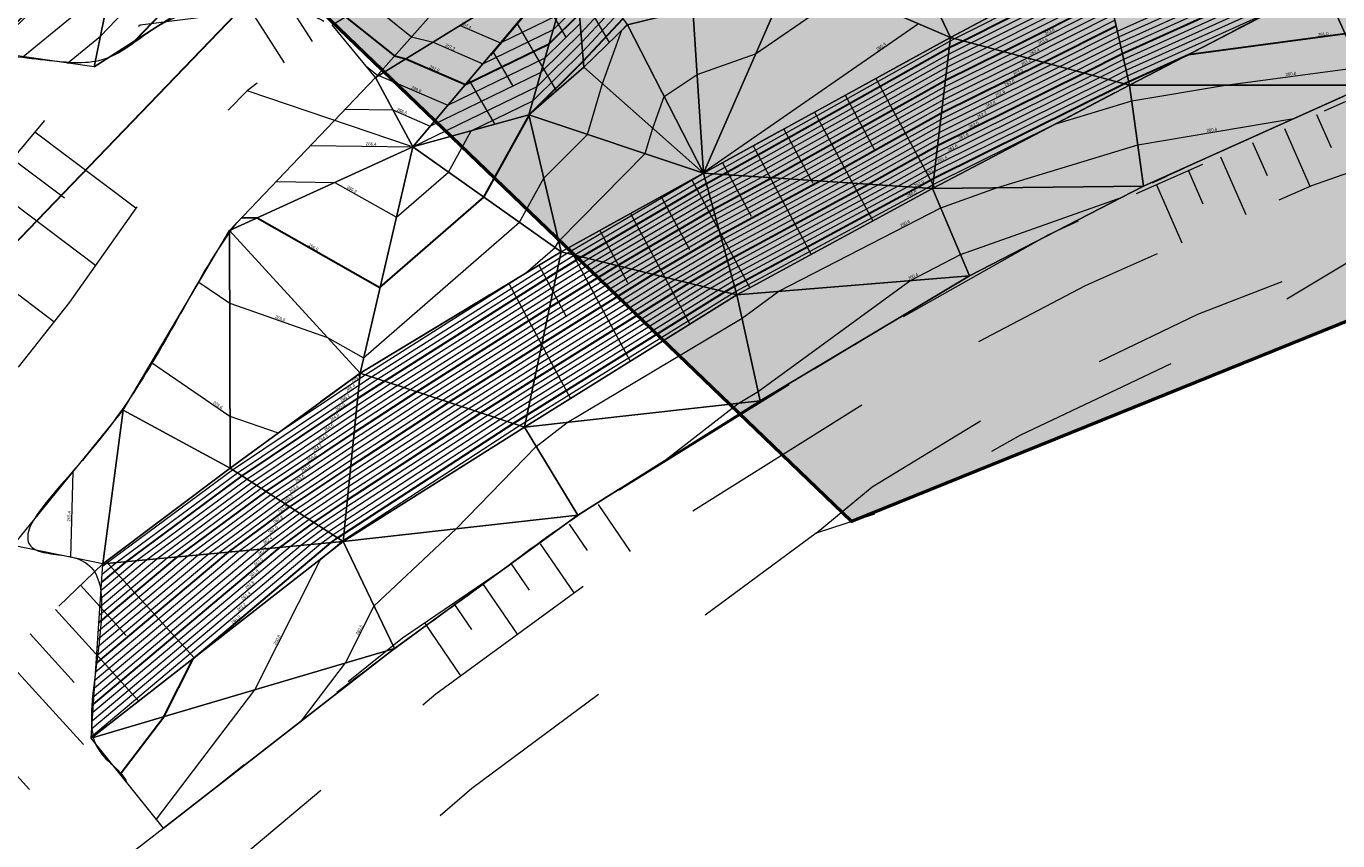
# Model space of a CAD drawing. Header units: millimetres. Extents: x 3402416 to 3403134, y 5267375 to 5268119.
# Tile 17 of 256: x 3402583 to 3402658, y 5267503 to 5267549. Entities that reach past the tile are written whole.
import ezdxf
from ezdxf.enums import TextEntityAlignment as Align

# ---------------------------------------------------------------- set-up
doc = ezdxf.new("R2010")
doc.units = ezdxf.units.MM
doc.header["$MEASUREMENT"] = 0
doc.linetypes.add('100.5', pattern=[5.5, 3.9, -1.6])
doc.linetypes.add('DGN Style 2', pattern=[18.986358, 11.391815, -7.594543])
for name, color, linetype, lineweight in [('_WBG Ideenteil + Pachtvertrag', 8, 'Continuous', 25), ('IVK_Boeschung', 7, 'Continuous', 0), ('IVK_NSH_Modell Hoehenlinien Beschriftung', 1, 'Continuous', 0), ('IVK_NSH_Modell Umring Teil West', 7, 'Continuous', 0), ('IVK_NSH_Modell Vermaschung Teil West', 2, 'Continuous', 0), ('IVK_NSH_Topographie Boeschungskante', 1, 'Continuous', 0), ('IVK_Rahmen Stempel', 7, 'Continuous', 0)]:
    doc.layers.add(name, color=color, linetype=linetype, lineweight=lineweight)
for name, color, linetype, lineweight, true_color in [('_WBG Realisierungsteil', 7, 'Continuous', 50, 0x9494ff), ('ALKIS_Flurstuecksgrenze', 7, 'Continuous', 0, 0xffff80), ('IVK_NSH_Modell Hoehenlinien 1 Meter', 7, 'Continuous', 0, 0xe6956a), ('IVK_NSH_Modell Hoehenlinien 20 Zentimeter', 7, 'Continuous', 0, 0xe6956a)]:
    doc.layers.add(name, color=color, linetype=linetype, lineweight=lineweight, true_color=true_color)
doc.styles.add('IVK_Modell Beschriftung Hoehenlinien', font='arial.ttf')

msp = doc.modelspace()

# ---------------------------------------------------------------- hatches: boundary and pattern name
at = {"layer": '_WBG Ideenteil + Pachtvertrag', "linetype": 'Continuous', "lineweight": 13, "transparency": 33554483}
h = msp.add_hatch(color=10, dxfattribs=at)
h.dxf.hatch_style = 1
h.paths.add_polyline_path([(3403020.162, 5267924.388), (3402974.165, 5267921.173), (3402970.834, 5267929.906), (3402966.125, 5267938.096), (3402962.962, 5267942.43), (3402957.609, 5267949.641), (3402947.36, 5267962.65), (3402939.808, 5267958.281), (3402940.65, 5267953.63), (3402941.22, 5267941.91), (3402941.79, 5267930.19), (3402941.545, 5267919.145), (3402940.618, 5267897.122), (3402939.52, 5267886.351), (3402937.994, 5267875.647), (3402933.952, 5267857.288), (3402924.27, 5267830.291), (3402912.706, 5267807.601), (3402888.95, 5267776.443), (3402888.949, 5267776.444), (3402875.126, 5267762.813), (3402817.857, 5267713.907), (3402814.793, 5267708.813), (3402749.53, 5267659.038), (3402740.54, 5267652.665), (3402743.031, 5267648.819), (3402726.54, 5267638.14), (3402711.87, 5267630.76), (3402634.27, 5267587.49), (3402621.47, 5267580.91), (3402607.52, 5267574.99), (3402612.55, 5267567.78), (3402597.743, 5267552.391), (3402630.486, 5267520.888), (3402683.349, 5267542.27), (3402692.955, 5267547.525), (3402703.98, 5267553.56), (3402743.097, 5267575.543), (3402746.601, 5267577.473), (3402753.342, 5267580.873), (3402757.657, 5267582.852), (3402762.378, 5267584.452), (3402767.187, 5267585.764), (3402772.3, 5267586.827), (3402777.468, 5267587.565), (3402782.59, 5267588.116), (3402787.738, 5267587.941), (3402794.984, 5267586.422), (3402794.339, 5267584.753), (3402798.109, 5267583.568), (3402799.256, 5267582.522), (3402802.297, 5267580.638), (3402804.959, 5267578.374), (3402807.449, 5267575.694), (3402813.837, 5267564.975), (3402824.334, 5267559.186), (3402831.546, 5267563.248), (3402850.736, 5267528.656), (3402857.046, 5267532.176), (3402875.097, 5267542.718), (3402879.432, 5267545.496), (3402884.47, 5267548.76), (3402887.62, 5267550.84), (3402890.12, 5267552.705), (3402892.62, 5267554.57), (3402896.5, 5267557.725), (3402900.38, 5267560.88), (3402903.425, 5267563.53), (3402911.32, 5267570.84), (3402925.42, 5267583.35), (3402926.03, 5267588.41), (3402935.72, 5267598.94), (3402939.889, 5267603.531), (3402947.512, 5267612.875), (3402954.376, 5267622.159), (3402960.809, 5267631.964), (3402966.189, 5267641.216), (3402971.089, 5267650.738), (3402974.885, 5267659.6), (3402977.896, 5267666.63), (3402983.519, 5267677.452), (3402987.072, 5267688.519), (3402989.662, 5267695.872), (3402996.63, 5267712.76), (3402998.88, 5267719.66), (3403002.59, 5267737.3), (3403004.045, 5267747.99), (3403005.5, 5267758.68), (3403006.26, 5267780.78), (3403008.055, 5267823.755), (3403009.28, 5267856.42), (3403009.069, 5267863.169), (3403007.637, 5267873.43)])
h.paths.add_polyline_path([(3402831.684, 5267692.713), (3402826.57, 5267697.97), (3402826.57, 5267697.97), (3402822.855, 5267702.231), (3402821.22, 5267700.91), (3402817.3, 5267705.73), (3402868.07, 5267748.98), (3402874.24, 5267754.23), (3402879.48, 5267748.1), (3402881.455, 5267745.791), (3402884.49, 5267742.976), (3402858.85, 5267715.33, -0.011159), (3402852.943, 5267709.528, -0.011773), (3402846.747, 5267703.983, -0.012769), (3402839.046, 5267697.938, -0.011757)], flags=16)
h.paths.add_polyline_path([(3402833.136, 5267693.592), (3402864.347, 5267722.275), (3402861.409, 5267725.473), (3402830.198, 5267696.79)], flags=24)

# ---------------------------------------------------------------- linework, layer by layer
at = {"layer": '_WBG Ideenteil + Pachtvertrag', "color": 10, "linetype": 'Continuous', "lineweight": 50, "transparency": 33554687}
msp.add_lwpolyline([(3402703.98, 5267553.56), (3402692.955, 5267547.525), (3402683.349, 5267542.27), (3402630.486, 5267520.888), (3402597.743, 5267552.391), (3402612.55, 5267567.78), (3402607.52, 5267574.99), (3402621.47, 5267580.91), (3402634.27, 5267587.49), (3402711.87, 5267630.76)], dxfattribs=at)
at = {"layer": '_WBG Realisierungsteil', "color": 168, "lineweight": 50, "transparency": 33554687}
msp.add_lwpolyline([(3402703.98, 5267553.56), (3402692.955, 5267547.525), (3402683.349, 5267542.27), (3402630.486, 5267520.888), (3402597.743, 5267552.391), (3402612.55, 5267567.78), (3402607.52, 5267574.99), (3402621.47, 5267580.91), (3402634.27, 5267587.49), (3402711.87, 5267630.76)], dxfattribs=at)
at = {"layer": 'ALKIS_Flurstuecksgrenze', "color": 7, "linetype": 'Continuous', "lineweight": 30, "flags": 128}
msp.add_lwpolyline([(3402711.871, 5267630.761), (3402634.266, 5267587.487), (3402621.47, 5267580.915), (3402607.524, 5267574.993), (3402612.546, 5267567.78), (3402582.042, 5267536.069), (3402536.752, 5267489.002), (3402519.243, 5267430.89), (3402463.362, 5267374.849)], dxfattribs=at)
msp.add_lwpolyline([(3402567.896, 5267564.05), (3402582.042, 5267536.069), (3402612.546, 5267567.78), (3402607.524, 5267574.993), (3402594.638, 5267570.482), (3402580.752, 5267566.671)], close=True, dxfattribs=at)
at = {"layer": 'IVK_Boeschung', "color": 7, "linetype": 'DGN Style 2', "lineweight": 13}
for p, q in [((3402614.151, 5267552.541), (3402616.645, 5267548.25)), ((3402597.522, 5267551.704), (3402599.683, 5267548.308)), ((3402595.79, 5267550.701), (3402598.087, 5267547.091)), ((3402612.767, 5267550.941), (3402614.181, 5267548.509)), ((3402611.395, 5267549.322), (3402613.63, 5267545.477)), ((3402667.89, 5267548.93), (3402646.736, 5267539.609)), ((3402610.023, 5267547.703), (3402611.153, 5267545.758)), ((3402608.651, 5267546.084), (3402610.109, 5267543.575)), ((3402631.868, 5267546.2), (3402635.215, 5267539.969)), ((3402630.116, 5267545.236), (3402631.793, 5267542.113)), ((3402628.364, 5267544.272), (3402631.7, 5267538.06)), ((3402657.033, 5267544.146), (3402657.866, 5267542.257)), ((3402589.629, 5267538.787), (3402583.863, 5267543.132)), ((3402626.611, 5267543.307), (3402628.269, 5267540.22)), ((3402655.203, 5267543.34), (3402656.654, 5267540.046)), ((3402624.859, 5267542.343), (3402628.185, 5267536.151)), ((3402653.373, 5267542.533), (3402654.205, 5267540.644)), ((3402585.542, 5267539.362), (3402582.58, 5267541.595)), ((3402623.107, 5267541.379), (3402624.746, 5267538.328)), ((3402651.543, 5267541.727), (3402652.996, 5267538.429)), ((3402649.712, 5267540.92), (3402650.545, 5267539.031)), ((3402587.316, 5267535.521), (3402581.297, 5267540.058)), ((3402621.355, 5267540.413), (3402624.67, 5267534.242)), ((3402647.882, 5267540.114), (3402649.337, 5267536.812)), ((3402619.604, 5267539.446), (3402621.222, 5267536.435)), ((3402617.853, 5267538.479), (3402621.245, 5267532.165)), ((3402616.103, 5267537.512), (3402617.698, 5267534.542)), ((3402584.945, 5267532.299), (3402579.101, 5267536.704)), ((3402614.352, 5267536.545), (3402617.844, 5267530.044)), ((3402612.628, 5267535.528), (3402614.174, 5267532.649)), ((3402610.913, 5267534.493), (3402614.443, 5267527.922)), ((3402616.012, 5267521.867), (3402617.849, 5267519.175)), ((3402614.36, 5267520.739), (3402615.388, 5267519.233)), ((3402612.708, 5267519.612), (3402614.618, 5267516.813)), ((3402587.929, 5267518.618), (3402592.945, 5267513.101)), ((3402611.056, 5267518.485), (3402612.084, 5267516.978)), ((3402609.404, 5267517.357), (3402611.387, 5267514.452)), ((3402586.468, 5267517.252), (3402589.067, 5267514.393)), ((3402585.027, 5267515.863), (3402589.783, 5267510.633)), ((3402607.752, 5267516.23), (3402608.78, 5267514.724)), ((3402606.1, 5267515.103), (3402608.156, 5267512.09)), ((3402583.586, 5267514.475), (3402586.108, 5267511.702)), ((3402582.146, 5267513.086), (3402586.633, 5267508.152)), ((3402579.264, 5267510.309), (3402583.548, 5267505.598))]:
    msp.add_line(p, q, dxfattribs=at)
at = {"layer": 'IVK_Boeschung', "color": 7, "linetype": 'DGN Style 2', "lineweight": 13, "flags": 128}
for points in [[(3402507.576, 5267402.059), (3402509.36, 5267405.803), (3402509.826, 5267411.378), (3402512.471, 5267421.138), (3402519.541, 5267437.527), (3402526.385, 5267447.815), (3402530.67, 5267454.106), (3402534.239, 5267464.351), (3402537.4, 5267473.002), (3402541.813, 5267481.98), (3402546.419, 5267492.659), (3402553.126, 5267503.087), (3402560.505, 5267511.414), (3402567.43, 5267520.202), (3402573.027, 5267526.434), (3402580.569, 5267539.185), (3402585.853, 5267545.516), (3402589.872, 5267549.264), (3402594.238, 5267549.802), (3402601.546, 5267554.035), (3402608.548, 5267560.2), (3402616.922, 5267556.441), (3402621.555, 5267557.803), (3402628.013, 5267562.735), (3402632.393, 5267568.629), (3402632.248, 5267571.662), (3402633.779, 5267574.456), (3402638.063, 5267578.819), (3402642.019, 5267581.965), (3402646.139, 5267587.18), (3402652.571, 5267591.014), (3402655.301, 5267591.691), (3402663.047, 5267596.564), (3402670.674, 5267601.188), (3402678.422, 5267605.817), (3402688.854, 5267611.727)], [(3402692.632, 5267606.31), (3402686.485, 5267602.817), (3402678.373, 5267598.124), (3402671.414, 5267593.546), (3402663.458, 5267588.241), (3402656.364, 5267584.204), (3402653.76, 5267583.997), (3402650.824, 5267582.782), (3402649.157, 5267580.866), (3402647.914, 5267578.818), (3402645.899, 5267576.6), (3402638.13, 5267571.094), (3402637.869, 5267570.214), (3402638.636, 5267566.682), (3402637.145, 5267561.472), (3402632.507, 5267556.151), (3402627.108, 5267552.421), (3402621.419, 5267550.177), (3402617.685, 5267549.263), (3402615.196, 5267546.839), (3402612.065, 5267544.115), (3402605.43, 5267542.283), (3402595.979, 5267545.483), (3402590.342, 5267539.794), (3402585.831, 5267533.424), (3402577.549, 5267522.902), (3402571.642, 5267515.946), (3402566.549, 5267510.266), (3402560.193, 5267503.639), (3402552.967, 5267493.761), (3402546.837, 5267482.501), (3402542.469, 5267471.659), (3402538.493, 5267463.288), (3402533.938, 5267451.434), (3402531.5, 5267446.317), (3402524.442, 5267435.521), (3402518.938, 5267420.583), (3402515.371, 5267409.733), (3402513.325, 5267402.051), (3402509.004, 5267398.298)], [(3402690.498, 5267601.81), (3402679.394, 5267595.74), (3402680.5, 5267593.18), (3402683.125, 5267589.295), (3402670.952, 5267578.005), (3402663.666, 5267568.425), (3402657.349, 5267559.123), (3402644.708, 5267553.094), (3402636.126, 5267548.543), (3402622.033, 5267540.788), (3402613.91, 5267536.301), (3402602.421, 5267529.371), (3402595, 5267523.945), (3402587.731, 5267518.469), (3402578.75, 5267509.814), (3402568.013, 5267499.036), (3402557.863, 5267487.372), (3402550.637, 5267478.629), (3402544.78, 5267468.838), (3402539.333, 5267457.697), (3402534.199, 5267446.54), (3402528.857, 5267435.85), (3402525.481, 5267428.512), (3402524.14, 5267422.165), (3402525.474, 5267416.197), (3402523.296, 5267414.053), (3402520.675, 5267407.332), (3402517.771, 5267400.519), (3402518.157, 5267398.649), (3402519.303, 5267395.407), (3402516.923, 5267392.702)], [(3402686.711, 5267583.184), (3402679.281, 5267576.609), (3402674.114, 5267569.994), (3402663.901, 5267555.911), (3402657.411, 5267551.559), (3402646.356, 5267545.82), (3402635.108, 5267539.911), (3402623.94, 5267533.846), (3402611.807, 5267526.278), (3402601.463, 5267519.751), (3402587.076, 5267508.519), (3402579.284, 5267502.068), (3402568.347, 5267491.326), (3402562.525, 5267482.797), (3402554.23, 5267470.343), (3402548.568, 5267459.522), (3402543.263, 5267450.76), (3402539.798, 5267443.252), (3402537.27, 5267437.442), (3402533.193, 5267428.855), (3402528.183, 5267420.26), (3402527.71, 5267415.769), (3402525.618, 5267413.367), (3402522.757, 5267407.281), (3402520.059, 5267402.365), (3402519.652, 5267399.685), (3402521.205, 5267395.76), (3402519.599, 5267393.509)], [(3402608.548, 5267560.2), (3402602.958, 5267550.806), (3402595.979, 5267545.483)], [(3402616.922, 5267556.441), (3402614.674, 5267553.251), (3402612.976, 5267551.188), (3402605.43, 5267542.283)], [(3402569.146, 5267468.895), (3402568.771, 5267471.701), (3402569.389, 5267473.624), (3402572.59, 5267478.186), (3402577.761, 5267484.283), (3402585.644, 5267492.791), (3402595.184, 5267501.347), (3402606.744, 5267511.058), (3402618.594, 5267519.719), (3402631.975, 5267528.136), (3402643.836, 5267534.381), (3402656.753, 5267540.09), (3402666.189, 5267543.404), (3402675.232, 5267547.345), (3402686.106, 5267551.612), (3402689.477, 5267551.376), (3402692.169, 5267548.809)], [(3402683.349, 5267542.27), (3402680.226, 5267543.453), (3402675.947, 5267541.809), (3402672.227, 5267541.56), (3402668.336, 5267540.047), (3402660.487, 5267536.688), (3402651.041, 5267531.011), (3402645.587, 5267528.421), (3402640.134, 5267525.832), (3402632.51, 5267521.539), (3402628.462, 5267520.236), (3402621.927, 5267515.391), (3402608.803, 5267505.642), (3402599.749, 5267497.832), (3402590.654, 5267489.417), (3402584.3, 5267482.862), (3402577.993, 5267475.652), (3402573.512, 5267473.21)], [(3402521.061, 5267391.632), (3402525.779, 5267396.676), (3402525.129, 5267402.878), (3402524.322, 5267406.76), (3402528.386, 5267413.763), (3402529.189, 5267416.745), (3402533.004, 5267421.031), (3402537.184, 5267426.462), (3402539.087, 5267429.839), (3402538.592, 5267436.825), (3402540.718, 5267442.938), (3402544.072, 5267449.97), (3402549.337, 5267459.044), (3402554.745, 5267465.843), (3402561.891, 5267469.981), (3402567.972, 5267480.75), (3402572.844, 5267487.21), (3402582.887, 5267496.988), (3402593.529, 5267505.184), (3402604.849, 5267514.249), (3402617.364, 5267522.789), (3402630.201, 5267530.767), (3402641.741, 5267537.289), (3402646.736, 5267539.609)], [(3402628.462, 5267520.236), (3402631.652, 5267522.868), (3402638.894, 5267527.28), (3402650.258, 5267532.731), (3402660.487, 5267536.688)]]:
    msp.add_lwpolyline(points, dxfattribs=at)
at = {"layer": 'IVK_NSH_Modell Hoehenlinien 1 Meter', "color": 32, "linetype": 'Continuous', "lineweight": 30, "true_color": 0xcd6000, "flags": 128}
for points, elevation in [([(3402587.204, 5267510.465), (3402597.844, 5267519.413), (3402599.779, 5267520.844), (3402601.7, 5267522.132), (3402609.326, 5267527.096), (3402612.385, 5267529.03), (3402621.206, 5267534.515), (3402623.402, 5267535.805), (3402631.454, 5267540.156), (3402635.398, 5267542.368), (3402643.758, 5267546.512), (3402645.949, 5267547.617), (3402655.245, 5267551.821)], 262), ([(3402587.662, 5267517.417), (3402589.06, 5267518.593), (3402595.692, 5267523.496), (3402602.276, 5267527.912), (3402603.812, 5267528.913), (3402613.668, 5267535.147), (3402615.068, 5267536.018), (3402622.193, 5267540.204), (3402623.136, 5267540.714), (3402636.057, 5267547.96), (3402636.847, 5267548.351), (3402644.866, 5267552.395)], 265), ([(3402589.576, 5267548.356), (3402591.555, 5267550.417), (3402591.599, 5267550.449), (3402591.642, 5267550.48), (3402591.683, 5267550.512), (3402591.722, 5267550.543), (3402596.11, 5267551.061)], 269), ([(3402587.509, 5267515.1), (3402591.988, 5267518.866), (3402597.054, 5267522.612), (3402602.084, 5267525.986), (3402605.65, 5267528.307), (3402613.24, 5267533.108), (3402617.114, 5267535.517), (3402622.596, 5267538.738), (3402625.909, 5267540.528), (3402635.837, 5267546.096), (3402639.151, 5267547.738), (3402645.227, 5267550.802)], 264), ([(3402595.668, 5267538.247), (3402596.545, 5267538.233), (3402603.558, 5267534.251), (3402609.497, 5267539.414), (3402612.073, 5267544.079), (3402612.098, 5267544.104), (3402612.114, 5267544.158), (3402615.168, 5267547.18), (3402617.426, 5267549.606)], 266), ([(3402601.585, 5267549.72), (3402604.394, 5267547.478), (3402605.044, 5267547.318), (3402608.436, 5267545.85), (3402613.226, 5267548.18), (3402614.948, 5267549.884)], 267), ([(3402587.357, 5267512.783), (3402594.916, 5267519.14), (3402598.417, 5267521.728), (3402601.892, 5267524.059), (3402607.488, 5267527.701), (3402612.812, 5267531.069), (3402619.16, 5267535.016), (3402622.999, 5267537.272), (3402628.681, 5267540.342), (3402635.618, 5267544.232), (3402641.454, 5267547.125), (3402645.588, 5267549.209)], 263), ([(3402588.729, 5267506.462), (3402591.222, 5267509.747), (3402592.889, 5267513.057), (3402600.772, 5267519.686), (3402601.141, 5267519.96), (3402601.508, 5267520.206), (3402611.164, 5267526.49), (3402611.957, 5267526.992), (3402623.253, 5267534.014), (3402623.805, 5267534.339), (3402634.226, 5267539.97), (3402635.178, 5267540.504), (3402646.061, 5267545.898), (3402646.31, 5267546.024), (3402649.717, 5267547.565), (3402658.662, 5267548.753), (3402667.883, 5267549.093)], 261)]:
    msp.add_lwpolyline(points, dxfattribs=dict(at, elevation=elevation))
at = {"layer": 'IVK_NSH_Modell Hoehenlinien 20 Zentimeter', "color": 32, "linetype": 'Continuous', "lineweight": 13, "true_color": 0xcd6000}
msp.add_line((3402586.03, 5267523.722, 265.4), (3402585.891, 5267518.85, 265.4), dxfattribs=at)
at = {"layer": 'IVK_NSH_Modell Hoehenlinien 20 Zentimeter', "color": 32, "linetype": 'Continuous', "lineweight": 13, "true_color": 0xcd6000, "flags": 128}
for points, elevation in [([(3402587.082, 5267508.612), (3402600.186, 5267519.632), (3402600.869, 5267520.136), (3402601.547, 5267520.591), (3402610.796, 5267526.611), (3402612.042, 5267527.399), (3402622.843, 5267534.114), (3402623.724, 5267534.632), (3402633.672, 5267540.007), (3402635.222, 5267540.877), (3402645.6, 5267546.021), (3402646.238, 5267546.342), (3402654.969, 5267550.291), (3402657.808, 5267550.668), (3402661.339, 5267550.799), (3402666.4, 5267552.447), (3402678.298, 5267559.393), (3402686.61, 5267568.839), (3402688.616, 5267568.118), (3402691.032, 5267566.856), (3402695.095, 5267567.158), (3402696.053, 5267566.119), (3402697.327, 5267564.944)], 261.2), ([(3402587.692, 5267517.88), (3402588.475, 5267518.538), (3402595.42, 5267523.673), (3402602.314, 5267528.298), (3402603.445, 5267529.034), (3402613.753, 5267535.555), (3402614.659, 5267536.118), (3402622.113, 5267540.498), (3402622.582, 5267540.751), (3402636.101, 5267548.332), (3402636.386, 5267548.474), (3402644.794, 5267552.713)], 265.2), ([(3402585.718, 5267547.076), (3402587.597, 5267548.612), (3402590.732, 5267551.876)], 269.2), ([(3402587.174, 5267510.002), (3402598.43, 5267519.468), (3402600.052, 5267520.667), (3402601.662, 5267521.747), (3402609.693, 5267526.974), (3402612.299, 5267528.623), (3402621.616, 5267534.415), (3402623.482, 5267535.512), (3402632.008, 5267540.119), (3402635.354, 5267541.995), (3402644.218, 5267546.389), (3402646.021, 5267547.298), (3402655.858, 5267551.747)], 261.8), ([(3402587.235, 5267510.929), (3402597.258, 5267519.358), (3402599.507, 5267521.021), (3402601.739, 5267522.518), (3402608.958, 5267527.217), (3402612.47, 5267529.438), (3402620.797, 5267534.615), (3402623.321, 5267536.098), (3402630.899, 5267540.193), (3402635.442, 5267542.74), (3402643.297, 5267546.634), (3402645.877, 5267547.935), (3402654.632, 5267551.895)], 262.2), ([(3402587.265, 5267511.392), (3402596.673, 5267519.304), (3402599.234, 5267521.197), (3402601.777, 5267522.903), (3402608.591, 5267527.338), (3402612.556, 5267529.846), (3402620.388, 5267534.715), (3402623.241, 5267536.392), (3402630.345, 5267540.23), (3402635.486, 5267543.113), (3402642.836, 5267546.757), (3402645.805, 5267548.254), (3402654.019, 5267551.969)], 262.4), ([(3402587.296, 5267511.856), (3402596.087, 5267519.249), (3402598.962, 5267521.374), (3402601.815, 5267523.288), (3402608.223, 5267527.459), (3402612.641, 5267530.254), (3402619.979, 5267534.816), (3402623.16, 5267536.685), (3402629.79, 5267540.268), (3402635.53, 5267543.486), (3402642.375, 5267546.88), (3402645.732, 5267548.572), (3402653.406, 5267552.043)], 262.6), ([(3402587.326, 5267512.319), (3402595.502, 5267519.194), (3402598.689, 5267521.551), (3402601.854, 5267523.674), (3402607.856, 5267527.58), (3402612.727, 5267530.662), (3402619.57, 5267534.916), (3402623.08, 5267536.978), (3402629.236, 5267540.305), (3402635.574, 5267543.859), (3402641.915, 5267547.002), (3402645.66, 5267548.891), (3402652.794, 5267552.117)], 262.8), ([(3402587.601, 5267516.49), (3402590.231, 5267518.702), (3402596.237, 5267523.142), (3402602.199, 5267527.142), (3402604.547, 5267528.67), (3402613.497, 5267534.331), (3402615.887, 5267535.817), (3402622.354, 5267539.618), (3402624.245, 5267540.64), (3402635.969, 5267547.214), (3402637.768, 5267548.106), (3402645.011, 5267551.758)], 264.6), ([(3402587.631, 5267516.954), (3402589.646, 5267518.648), (3402595.965, 5267523.319), (3402602.237, 5267527.527), (3402604.18, 5267528.791), (3402613.582, 5267534.739), (3402615.477, 5267535.917), (3402622.274, 5267539.911), (3402623.691, 5267540.677), (3402636.013, 5267547.587), (3402637.308, 5267548.228), (3402644.939, 5267552.076)], 264.8), ([(3402583.161, 5267547.438), (3402588.198, 5267551.555)], 269.4), ([(3402587.113, 5267509.075), (3402599.601, 5267519.577), (3402600.597, 5267520.313), (3402601.585, 5267520.976), (3402610.429, 5267526.732), (3402612.128, 5267527.807), (3402622.434, 5267534.215), (3402623.644, 5267534.925), (3402633.117, 5267540.045), (3402635.266, 5267541.249), (3402645.14, 5267546.144), (3402646.165, 5267546.661), (3402657.083, 5267551.599)], 261.4), ([(3402587.143, 5267509.539), (3402599.015, 5267519.522), (3402600.324, 5267520.49), (3402601.623, 5267521.362), (3402610.061, 5267526.853), (3402612.213, 5267528.215), (3402622.025, 5267534.315), (3402623.563, 5267535.219), (3402632.563, 5267540.082), (3402635.31, 5267541.622), (3402644.679, 5267546.266), (3402646.093, 5267546.98), (3402656.47, 5267551.673)], 261.6), ([(3402587.54, 5267515.563), (3402591.403, 5267518.812), (3402596.782, 5267522.789), (3402602.122, 5267526.371), (3402605.283, 5267528.428), (3402613.326, 5267533.516), (3402616.705, 5267535.617), (3402622.516, 5267539.031), (3402625.354, 5267540.565), (3402635.881, 5267546.468), (3402638.69, 5267547.861), (3402645.155, 5267551.121)], 264.2), ([(3402587.57, 5267516.027), (3402590.817, 5267518.757), (3402596.509, 5267522.965), (3402602.161, 5267526.756), (3402604.915, 5267528.549), (3402613.411, 5267533.924), (3402616.296, 5267535.717), (3402622.435, 5267539.325), (3402624.8, 5267540.602), (3402635.925, 5267546.841), (3402638.229, 5267547.983), (3402645.083, 5267551.439)], 264.4), ([(3402590.516, 5267529.984), (3402594.993, 5267526.91), (3402597.742, 5267525.95), (3402602.391, 5267529.069), (3402602.71, 5267529.276), (3402611.865, 5267535.067), (3402613.564, 5267536.545), (3402613.766, 5267536.91), (3402618.699, 5267541.901), (3402619.132, 5267543.356), (3402619.787, 5267545.166), (3402621.665, 5267546.416), (3402625.004, 5267547.599), (3402630.107, 5267551.131)], 265.6), ([(3402587.479, 5267514.636), (3402592.574, 5267518.921), (3402597.327, 5267522.435), (3402602.046, 5267525.6), (3402606.018, 5267528.186), (3402613.155, 5267532.7), (3402617.523, 5267535.417), (3402622.677, 5267538.445), (3402626.463, 5267540.491), (3402635.793, 5267545.723), (3402639.611, 5267547.615), (3402645.299, 5267550.484)], 263.8), ([(3402599.609, 5267542.375), (3402605.426, 5267542.281), (3402605.429, 5267542.279), (3402605.432, 5267542.282), (3402605.433, 5267542.284), (3402612.528, 5267545.736), (3402615.08, 5267548.261), (3402616.936, 5267550.255)], 266.4), ([(3402601.58, 5267544.44), (3402604.296, 5267544.397), (3402606.432, 5267543.472), (3402612.761, 5267546.551), (3402615.036, 5267548.802), (3402616.691, 5267550.58)], 266.6), ([(3402602.918, 5267550.525), (3402605.363, 5267548.573), (3402606.591, 5267548.271), (3402609.438, 5267547.039), (3402613.458, 5267548.995), (3402614.904, 5267550.425)], 267.2), ([(3402587.387, 5267513.246), (3402594.331, 5267519.085), (3402598.144, 5267521.905), (3402601.93, 5267524.444), (3402607.12, 5267527.822), (3402612.898, 5267531.477), (3402618.751, 5267535.116), (3402622.918, 5267537.565), (3402628.127, 5267540.379), (3402635.662, 5267544.604), (3402640.993, 5267547.247), (3402645.516, 5267549.528)], 263.2), ([(3402587.418, 5267513.709), (3402593.745, 5267519.03), (3402597.872, 5267522.081), (3402601.969, 5267524.83), (3402606.753, 5267527.944), (3402612.983, 5267531.885), (3402618.342, 5267535.216), (3402622.838, 5267537.858), (3402627.572, 5267540.416), (3402635.705, 5267544.977), (3402640.533, 5267547.37), (3402645.444, 5267549.846)], 263.4), ([(3402587.448, 5267514.173), (3402593.159, 5267518.976), (3402597.599, 5267522.258), (3402602.007, 5267525.215), (3402606.385, 5267528.065), (3402613.069, 5267532.293), (3402617.933, 5267535.316), (3402622.757, 5267538.151), (3402627.018, 5267540.454), (3402635.749, 5267545.35), (3402640.072, 5267547.493), (3402645.372, 5267550.165)], 263.6), ([(3402597.638, 5267540.311), (3402600.988, 5267540.258), (3402604.494, 5267538.267), (3402607.464, 5267540.848), (3402608.764, 5267543.204), (3402612.295, 5267544.921), (3402615.124, 5267547.721), (3402617.181, 5267549.93)], 266.2), ([(3402608.138, 5267549.224), (3402610.44, 5267548.228), (3402613.691, 5267549.809)], 267.4), ([(3402587.723, 5267518.344), (3402587.889, 5267518.484), (3402595.147, 5267523.85), (3402602.353, 5267528.683), (3402603.077, 5267529.155), (3402613.839, 5267535.963), (3402614.25, 5267536.218), (3402621.936, 5267540.735), (3402622, 5267540.799), (3402622.004, 5267540.813), (3402622.011, 5267540.831), (3402622.029, 5267540.844), (3402622.062, 5267540.855), (3402634.301, 5267549.328)], 265.4), ([(3402593.222, 5267534.562), (3402594.978, 5267533.356), (3402600.558, 5267531.407), (3402602.622, 5267530.234), (3402611.531, 5267537.979), (3402612.92, 5267540.495), (3402615.399, 5267543.002), (3402616.259, 5267545.898), (3402617.363, 5267548.949), (3402617.672, 5267549.281)], 265.8), ([(3402602.752, 5267546.92), (3402603.425, 5267546.383), (3402603.497, 5267546.365), (3402607.434, 5267544.661), (3402612.993, 5267547.365), (3402614.992, 5267549.343)], 266.8), ([(3402590.795, 5267503.891), (3402596.405, 5267511.283), (3402600.155, 5267518.73), (3402601.358, 5267519.741), (3402601.414, 5267519.783), (3402601.47, 5267519.82), (3402611.531, 5267526.369), (3402611.871, 5267526.584), (3402623.662, 5267533.914), (3402623.885, 5267534.045), (3402634.781, 5267539.933), (3402635.134, 5267540.131), (3402642.094, 5267543.581), (3402646.48, 5267544.915), (3402651.833, 5267545.817), (3402659.515, 5267546.838), (3402662.729, 5267546.956)], 260.8), ([(3402599.075, 5267509.508), (3402601.587, 5267512.818), (3402603.225, 5267516.071), (3402607.903, 5267520.473), (3402612.478, 5267525.171), (3402614.246, 5267526.551), (3402624.234, 5267532.508), (3402626.332, 5267534.04), (3402635.57, 5267538.814), (3402638.765, 5267539.949), (3402646.825, 5267542.4), (3402655.728, 5267543.901)], 260.6), ([(3402619.743, 5267524.318), (3402624.003, 5267527.641), (3402625.152, 5267528.327), (3402633.807, 5267534.645), (3402636.696, 5267536.138), (3402645.991, 5267539.44)], 260.4)]:
    msp.add_lwpolyline(points, dxfattribs=dict(at, elevation=elevation))
at = {"layer": 'IVK_NSH_Modell Umring Teil West', "color": 6, "linetype": '100.5', "ltscale": 10, "true_color": 0xe202f2}
msp.add_open_spline([(3402628.253, 5267598.544, 269.937), (3402641.757, 5267606.054, 270.023), (3402657.553, 5267614.878, 270.114), (3402675.255, 5267624.773, 270.207), (3402675.324, 5267624.659, 270.079), (3402684.824, 5267621.981, 270.344), (3402684.826, 5267621.97, 270.458), (3402684.883, 5267621.864, 270.458), (3402685.543, 5267620.164, 270.387), (3402685.562, 5267620.086, 270.387), (3402685.564, 5267620.075, 270.322), (3402687.058, 5267616.919, 270.241), (3402687.044, 5267616.907, 270.297), (3402687.083, 5267616.837, 270.298), (3402687.222, 5267616.45, 270.294), (3402686.878, 5267615.082, 270.225), (3402688.132, 5267612.963, 270.158), (3402688.854, 5267611.727, 270.108), (3402692.632, 5267606.31, 265.792), (3402690.801, 5267601.975, 265.743), (3402690.498, 5267601.81, 265.685), (3402692.019, 5267598.974, 264.145), (3402693.751, 5267596.039, 263.722), (3402697.143, 5267589.96, 261.397), (3402697.219, 5267589.903, 261.323), (3402701.143, 5267583.189, 261.113), (3402700.796, 5267582.857, 261.114), (3402700.48, 5267582.471, 261.115), (3402700.24, 5267582.096, 261.116), (3402700.018, 5267581.634, 261.118), (3402699.865, 5267581.182, 261.121), (3402699.759, 5267580.656, 261.123), (3402699.724, 5267580.1, 261.127), (3402699.757, 5267579.607, 261.13), (3402699.84, 5267579.163, 261.133), (3402699.968, 5267578.744, 261.136), (3402700.137, 5267578.349, 261.14), (3402700.357, 5267577.958, 261.143), (3402700.601, 5267577.618, 261.146), (3402700.875, 5267577.308, 261.149), (3402701.194, 5267577.017, 261.152), (3402701.458, 5267576.818, 261.155), (3402701.77, 5267576.623, 261.157), (3402702.079, 5267576.466, 261.16), (3402702.457, 5267576.317, 261.162), (3402702.826, 5267576.211, 261.164), (3402703.183, 5267576.145, 261.166), (3402703.533, 5267576.111, 261.168), (3402703.896, 5267576.109, 261.169), (3402704.292, 5267576.143, 261.171), (3402704.681, 5267576.217, 261.172), (3402704.965, 5267576.296, 261.173), (3402705.217, 5267576.386, 261.173), (3402707.832, 5267577.842, 261.175), (3402709.09, 5267572.866, 261.096), (3402708.405, 5267568.61, 260.907), (3402698.283, 5267563.277, 261.169), (3402693.549, 5267560.553, 260.917), (3402685.523, 5267555.965, 261.026), (3402668.604, 5267549.392, 261.028), (3402659.972, 5267545.813, 260.693), (3402647.149, 5267540.036, 260.412), (3402637.208, 5267534.921, 260.309), (3402625.271, 5267527.783, 260.374), (3402614.853, 5267521.252, 260.423), (3402604.386, 5267513.647, 260.492), (3402591.208, 5267503.377, 260.76), (3402587.076, 5267508.519, 261.16), (3402587.731, 5267518.469, 265.454), (3402582.621, 5267519.527, 265.304), (3402588.906, 5267527.261, 265.481), (3402594.968, 5267537.514, 265.929), (3402603.304, 5267546.246, 266.775), (3402600.832, 5267549.266, 266.887), (3402596.744, 5267551.245, 269.012), (3402591.885, 5267549.833, 268.92), (3402587.239, 5267546.861, 269.081), (3402581.243, 5267547.71, 269.55), (3402581.129, 5267547.828, 269.548), (3402576.83, 5267544.403, 269.457), (3402573.092, 5267540.608, 269.43), (3402571.878, 5267541.8, 269.408), (3402570.615, 5267542.617, 269.407), (3402574.302, 5267546.633, 269.398), (3402567.663, 5267563.645, 269.883), (3402562.649, 5267562.897, 269.866), (3402562.595, 5267563.239, 269.861), (3402562.584, 5267563.318, 269.86), (3402562.11, 5267566.725, 269.873), (3402562.099, 5267566.805, 269.873), (3402563.338, 5267566.977, 269.879), (3402565.816, 5267567.348, 269.89), (3402567.039, 5267567.542, 269.896), (3402568.655, 5267567.813, 269.908), (3402570.73, 5267568.179, 269.912), (3402571.95, 5267568.407, 269.917), (3402573.148, 5267568.637, 269.923), (3402576.065, 5267569.267, 269.935), (3402578.987, 5267569.94, 269.946), (3402580.21, 5267570.222, 269.951), (3402581.417, 5267570.509, 269.956), (3402582.621, 5267570.804, 269.961), (3402583.824, 5267571.107, 269.967), (3402585.018, 5267571.417, 269.972), (3402587.407, 5267572.063, 269.983), (3402592.197, 5267573.463, 270.005), (3402594.547, 5267574.203, 270.015), (3402595.726, 5267574.586, 270.02), (3402596.901, 5267574.978, 270.026), (3402598.088, 5267575.384, 270.031), (3402599.405, 5267575.831, 270.038), (3402600.717, 5267576.286, 270.045), (3402602.256, 5267576.82, 270.053), (3402603.278, 5267577.202, 270.058), (3402604.589, 5267577.686, 270.064), (3402605.878, 5267578.171, 270.071), (3402607.163, 5267578.664, 270.078), (3402608.444, 5267579.165, 270.085), (3402609.722, 5267579.675, 270.091), (3402613.612, 5267581.348, 270.009), (3402612.713, 5267582.91, 270.024), (3402612.692, 5267583.028, 270.024), (3402612.691, 5267583.046, 269.904), (3402610.129, 5267589.514, 269.691), (3402610.114, 5267589.539, 269.803), (3402610.039, 5267589.633, 269.803), (3402611.28, 5267590.171, 269.812), (3402612.516, 5267590.718, 269.821), (3402613.75, 5267591.273, 269.83), (3402614.979, 5267591.836, 269.839), (3402616.205, 5267592.407, 269.848), (3402617.428, 5267592.985, 269.857), (3402618.646, 5267593.572, 269.866), (3402619.861, 5267594.166, 269.874), (3402621.072, 5267594.768, 269.883), (3402622.279, 5267595.378, 269.892), (3402623.481, 5267595.996, 269.901), (3402624.68, 5267596.621, 269.91), (3402625.875, 5267597.255, 269.919), (3402627.066, 5267597.896, 269.928), (3402628.253, 5267598.544, 269.937)], degree=1, dxfattribs=at)
at = {"layer": 'IVK_NSH_Modell Vermaschung Teil West'}
for points in [[(3402580.308, 5267550.997, 269.603), (3402583.855, 5267555.525, 269.676), (3402581.247, 5267547.922, 269.551)], [(3402584.149, 5267555.616, 269.679), (3402588.814, 5267555.193, 269.64), (3402581.247, 5267547.922, 269.551)], [(3402581.247, 5267547.922, 269.551), (3402583.855, 5267555.525, 269.676), (3402584.149, 5267555.616, 269.679)], [(3402611.864, 5267555.922, 268.542), (3402603.304, 5267546.246, 266.775), (3402600.832, 5267549.266, 266.887)], [(3402603.304, 5267546.246, 266.775), (3402611.864, 5267555.922, 268.542), (3402614.674, 5267553.251, 268.245)], [(3402632.507, 5267556.151, 265.687), (3402636.126, 5267548.543, 265.313), (3402627.108, 5267552.421, 265.743)], [(3402644.708, 5267553.094, 265.439), (3402636.126, 5267548.543, 265.313), (3402632.507, 5267556.151, 265.687)], [(3402581.243, 5267547.71, 269.55), (3402588.919, 5267555.086, 269.64), (3402587.239, 5267546.861, 269.081)], [(3402581.247, 5267547.922, 269.551), (3402588.919, 5267555.086, 269.64), (3402581.243, 5267547.71, 269.55)], [(3402581.247, 5267547.922, 269.551), (3402588.814, 5267555.193, 269.64), (3402588.919, 5267555.086, 269.64)], [(3402587.239, 5267546.861, 269.081), (3402588.919, 5267555.086, 269.64), (3402591.885, 5267549.833, 268.92)], [(3402614.674, 5267553.251, 268.245), (3402605.43, 5267542.283, 266.4), (3402603.304, 5267546.246, 266.775)], [(3402605.43, 5267542.283, 266.4), (3402614.674, 5267553.251, 268.245), (3402612.065, 5267544.115, 266.002)], [(3402614.674, 5267553.251, 268.245), (3402615.196, 5267546.839, 265.874), (3402612.065, 5267544.115, 266.002)], [(3402614.674, 5267553.251, 268.245), (3402617.685, 5267549.263, 265.789), (3402615.196, 5267546.839, 265.874)], [(3402636.126, 5267548.543, 265.313), (3402644.708, 5267553.094, 265.439), (3402646.356, 5267545.82, 260.872)], [(3402644.708, 5267553.094, 265.439), (3402657.411, 5267551.559, 261.293), (3402646.356, 5267545.82, 260.872)], [(3402621.419, 5267550.177, 265.735), (3402627.108, 5267552.421, 265.743), (3402622.033, 5267540.788, 265.398)], [(3402622.033, 5267540.788, 265.398), (3402627.108, 5267552.421, 265.743), (3402636.126, 5267548.543, 265.313)], [(3402646.356, 5267545.82, 260.872), (3402657.411, 5267551.559, 261.293), (3402659.972, 5267545.813, 260.693)], [(3402657.411, 5267551.559, 261.293), (3402668.604, 5267549.392, 261.028), (3402659.972, 5267545.813, 260.693)], [(3402621.419, 5267550.177, 265.735), (3402622.033, 5267540.788, 265.398), (3402617.685, 5267549.263, 265.789)], [(3402615.196, 5267546.839, 265.874), (3402617.685, 5267549.263, 265.789), (3402622.033, 5267540.788, 265.398)], [(3402622.033, 5267540.788, 265.398), (3402636.126, 5267548.543, 265.313), (3402635.108, 5267539.911, 260.682)], [(3402636.126, 5267548.543, 265.313), (3402646.356, 5267545.82, 260.872), (3402635.108, 5267539.911, 260.682)], [(3402615.196, 5267546.839, 265.874), (3402622.033, 5267540.788, 265.398), (3402612.065, 5267544.115, 266.002)], [(3402603.304, 5267546.246, 266.775), (3402605.43, 5267542.283, 266.4), (3402594.968, 5267537.514, 265.929)], [(3402635.108, 5267539.911, 260.682), (3402646.356, 5267545.82, 260.872), (3402647.149, 5267540.036, 260.412)], [(3402646.356, 5267545.82, 260.872), (3402659.972, 5267545.813, 260.693), (3402647.149, 5267540.036, 260.412)], [(3402612.065, 5267544.115, 266.002), (3402613.91, 5267536.301, 265.566), (3402605.43, 5267542.283, 266.4)], [(3402612.065, 5267544.115, 266.002), (3402622.033, 5267540.788, 265.398), (3402613.91, 5267536.301, 265.566)], [(3402594.968, 5267537.514, 265.929), (3402605.43, 5267542.283, 266.4), (3402602.421, 5267529.371, 265.757)], [(3402605.43, 5267542.283, 266.4), (3402613.91, 5267536.301, 265.566), (3402602.421, 5267529.371, 265.757)], [(3402622.033, 5267540.788, 265.398), (3402623.94, 5267533.846, 260.664), (3402613.91, 5267536.301, 265.566)], [(3402622.033, 5267540.788, 265.398), (3402635.108, 5267539.911, 260.682), (3402623.94, 5267533.846, 260.664)], [(3402635.108, 5267539.911, 260.682), (3402637.208, 5267534.921, 260.309), (3402623.94, 5267533.846, 260.664)], [(3402647.149, 5267540.036, 260.412), (3402637.208, 5267534.921, 260.309), (3402635.108, 5267539.911, 260.682)], [(3402594.968, 5267537.514, 265.929), (3402595, 5267523.945, 265.508), (3402588.906, 5267527.261, 265.481)], [(3402602.421, 5267529.371, 265.757), (3402595, 5267523.945, 265.508), (3402594.968, 5267537.514, 265.929)], [(3402613.91, 5267536.301, 265.566), (3402611.807, 5267526.278, 260.65), (3402602.421, 5267529.371, 265.757)], [(3402611.807, 5267526.278, 260.65), (3402613.91, 5267536.301, 265.566), (3402623.94, 5267533.846, 260.664)], [(3402623.94, 5267533.846, 260.664), (3402637.208, 5267534.921, 260.309), (3402625.271, 5267527.783, 260.374)], [(3402623.94, 5267533.846, 260.664), (3402625.271, 5267527.783, 260.374), (3402611.807, 5267526.278, 260.65)], [(3402595, 5267523.945, 265.508), (3402602.421, 5267529.371, 265.757), (3402601.463, 5267519.751, 260.764)], [(3402602.421, 5267529.371, 265.757), (3402611.807, 5267526.278, 260.65), (3402601.463, 5267519.751, 260.764)], [(3402625.271, 5267527.783, 260.374), (3402614.853, 5267521.252, 260.423), (3402611.807, 5267526.278, 260.65)], [(3402588.906, 5267527.261, 265.481), (3402587.731, 5267518.469, 265.454), (3402582.621, 5267519.527, 265.304)], [(3402588.906, 5267527.261, 265.481), (3402595, 5267523.945, 265.508), (3402587.731, 5267518.469, 265.454)], [(3402611.807, 5267526.278, 260.65), (3402614.853, 5267521.252, 260.423), (3402601.463, 5267519.751, 260.764)], [(3402595, 5267523.945, 265.508), (3402601.463, 5267519.751, 260.764), (3402587.731, 5267518.469, 265.454)], [(3402601.463, 5267519.751, 260.764), (3402614.853, 5267521.252, 260.423), (3402604.386, 5267513.647, 260.492)], [(3402587.731, 5267518.469, 265.454), (3402601.463, 5267519.751, 260.764), (3402587.076, 5267508.519, 261.16)], [(3402601.463, 5267519.751, 260.764), (3402604.386, 5267513.647, 260.492), (3402587.076, 5267508.519, 261.16)], [(3402604.386, 5267513.647, 260.492), (3402591.208, 5267503.377, 260.76), (3402587.076, 5267508.519, 261.16)]]:
    msp.add_3dface(points, dxfattribs=at)
at = {"layer": 'IVK_NSH_Topographie Boeschungskante', "color": 3, "linetype": '100.5', "ltscale": 10}
for p, q in [((3402603.304, 5267546.246, 266.775), (3402611.864, 5267555.922, 268.542)), ((3402605.43, 5267542.283, 266.4), (3402614.674, 5267553.251, 268.245)), ((3402644.708, 5267553.094, 265.439), (3402636.126, 5267548.543, 265.313)), ((3402657.411, 5267551.559, 261.293), (3402646.356, 5267545.82, 260.872)), ((3402587.239, 5267546.861, 269.081), (3402591.885, 5267549.833, 268.92)), ((3402615.196, 5267546.839, 265.874), (3402617.685, 5267549.263, 265.789)), ((3402636.126, 5267548.543, 265.313), (3402622.033, 5267540.788, 265.398)), ((3402612.065, 5267544.115, 266.002), (3402615.196, 5267546.839, 265.874)), ((3402594.968, 5267537.514, 265.929), (3402603.304, 5267546.246, 266.775)), ((3402603.304, 5267546.246, 266.775), (3402605.43, 5267542.283, 266.4)), ((3402646.356, 5267545.82, 260.872), (3402635.108, 5267539.911, 260.682)), ((3402647.149, 5267540.036, 260.412), (3402659.972, 5267545.813, 260.693)), ((3402605.43, 5267542.283, 266.4), (3402612.065, 5267544.115, 266.002)), ((3402622.033, 5267540.788, 265.398), (3402613.91, 5267536.301, 265.566)), ((3402635.108, 5267539.911, 260.682), (3402623.94, 5267533.846, 260.664)), ((3402637.208, 5267534.921, 260.309), (3402647.149, 5267540.036, 260.412)), ((3402588.906, 5267527.261, 265.481), (3402594.968, 5267537.514, 265.929)), ((3402613.91, 5267536.301, 265.566), (3402602.421, 5267529.371, 265.757)), ((3402625.271, 5267527.783, 260.374), (3402637.208, 5267534.921, 260.309)), ((3402623.94, 5267533.846, 260.664), (3402611.807, 5267526.278, 260.65)), ((3402602.421, 5267529.371, 265.757), (3402595, 5267523.945, 265.508)), ((3402614.853, 5267521.252, 260.423), (3402625.271, 5267527.783, 260.374)), ((3402582.621, 5267519.527, 265.304), (3402588.906, 5267527.261, 265.481)), ((3402611.807, 5267526.278, 260.65), (3402601.463, 5267519.751, 260.764)), ((3402595, 5267523.945, 265.508), (3402587.731, 5267518.469, 265.454)), ((3402604.386, 5267513.647, 260.492), (3402614.853, 5267521.252, 260.423)), ((3402601.463, 5267519.751, 260.764), (3402587.076, 5267508.519, 261.16)), ((3402591.208, 5267503.377, 260.76), (3402604.386, 5267513.647, 260.492))]:
    msp.add_line(p, q, dxfattribs=at)
at = {"layer": 'IVK_Rahmen Stempel', "color": 7, "linetype": 'Continuous', "lineweight": 30}
msp.add_3dface([(3402461.797, 5267374.849), (3403134.297, 5267374.849), (3403134.297, 5268117.349), (3402461.797, 5268117.349)], dxfattribs=at)
msp.add_3dface([(3402461.797, 5267374.849), (3403134.297, 5267374.849), (3403134.297, 5268117.349), (3402461.797, 5268117.349)], dxfattribs=at)

# ---------------------------------------------------------------- texts
at = {"layer": 'IVK_NSH_Modell Hoehenlinien Beschriftung', "color": 7, "linetype": 'Continuous', "style": 'IVK_Modell Beschriftung Hoehenlinien', "width": 0.9}
for s, rotation, p in [('267.4', 333.96446, (3402608.426, 5267549.098, 267.4)), ('263.8', 26, (3402641.856, 5267548.747, 263.8)), ('261.0', 8, (3402657.433, 5267548.59, 261)), ('267.2', 335.45759, (3402607.513, 5267547.87, 267.2)), ('265.4', 36, (3402632.252, 5267547.91, 265.4)), ('263.6', 26, (3402641.459, 5267548.192, 263.6)), ('263.2', 26, (3402640.499, 5267547.002, 263.2)), ('263.4', 26, (3402640.987, 5267547.599, 263.4)), ('267.0', 335.49853, (3402606.607, 5267546.639, 267)), ('263.0', 26, (3402640.045, 5267546.426, 263)), ('260.8', 8, (3402655.579, 5267546.315, 260.8)), ('266.8', 336.65421, (3402605.584, 5267545.459, 266.8)), ('262.8', 26, (3402639.555, 5267545.832, 262.8)), ('262.6', 26, (3402639.017, 5267545.215, 262.6)), ('266.6', 335.93179, (3402604.762, 5267544.193, 266.6)), ('262.2', 26, (3402637.979, 5267543.998, 262.2)), ('262.4', 26, (3402638.481, 5267544.598, 262.4)), ('262.0', 26, (3402637.515, 5267543.418, 262)), ('261.8', 26, (3402636.934, 5267542.778, 261.8)), ('260.6', 8, (3402651.07, 5267543.116, 260.6)), ('266.4', 357.46918, (3402603.05, 5267542.313, 266.4)), ('261.6', 26, (3402636.308, 5267542.117, 261.6)), ('261.4', 26, (3402635.712, 5267541.47, 261.4)), ('261.2', 26, (3402635.101, 5267540.809, 261.2)), ('266.2', 330, (3402601.892, 5267539.745, 266.2)), ('260.8', 26, (3402633.968, 5267539.494, 260.8)), ('261.0', 26, (3402634.396, 5267540.066, 261)), ('260.6', 26, (3402633.596, 5267537.794, 260.6)), ('266.0', 330, (3402599.695, 5267536.444, 266)), ('260.4', 25, (3402634.043, 5267534.767, 260.4)), ('265.8', 339.23605, (3402597.813, 5267532.369, 265.8)), ('265.6', 34.93446, (3402602.261, 5267528.983, 265.6)), ('265.4', 34.16522, (3402601.953, 5267528.415, 265.4)), ('265.6', 324.53223, (3402594.228, 5267527.435, 265.6)), ('265.2', 33.86719, (3402601.646, 5267527.848, 265.2)), ('264.8', 34.71935, (3402601.04, 5267526.724, 264.8)), ('265.0', 34.71399, (3402601.369, 5267527.304, 265)), ('264.6', 35.05511, (3402600.715, 5267526.151, 264.6)), ('264.4', 35.42434, (3402600.389, 5267525.565, 264.4)), ('264.2', 34.35731, (3402600.057, 5267524.989, 264.2)), ('263.8', 33.80124, (3402599.394, 5267523.816, 263.8)), ('264.0', 34.24642, (3402599.742, 5267524.418, 264)), ('263.6', 33.59604, (3402599.052, 5267523.226, 263.6)), ('263.4', 33.92066, (3402598.718, 5267522.631, 263.4)), ('263.0', 37.33197, (3402598.106, 5267521.484, 263)), ('263.2', 35.28152, (3402598.417, 5267522.078, 263.2)), ('265.4', 88.75039, (3402585.944, 5267521.19, 265.4)), ('262.8', 35.62488, (3402597.826, 5267520.896, 262.8)), ('262.6', 36.95175, (3402597.541, 5267520.313, 262.6)), ('262.4', 36.6793, (3402597.225, 5267519.7, 262.4)), ('262.0', 40, (3402596.706, 5267518.456, 262)), ('262.2', 40, (3402596.942, 5267519.092, 262.2)), ('261.8', 40, (3402596.458, 5267517.81, 261.8)), ('261.6', 40, (3402596.21, 5267517.163, 261.6)), ('261.4', 40, (3402595.995, 5267516.545, 261.4)), ('261.2', 40, (3402595.746, 5267515.898, 261.2)), ('261.0', 40, (3402595.422, 5267515.187, 261)), ('260.8', 63.19549, (3402597.807, 5267514.07, 260.8)), ('260.6', 64.03867, (3402602.496, 5267514.638, 260.6))]:
    msp.add_text(s, height=0.175, rotation=rotation, dxfattribs=at).set_placement(p, align=Align.BOTTOM_CENTER)

doc.saveas('drawing.dxf')
